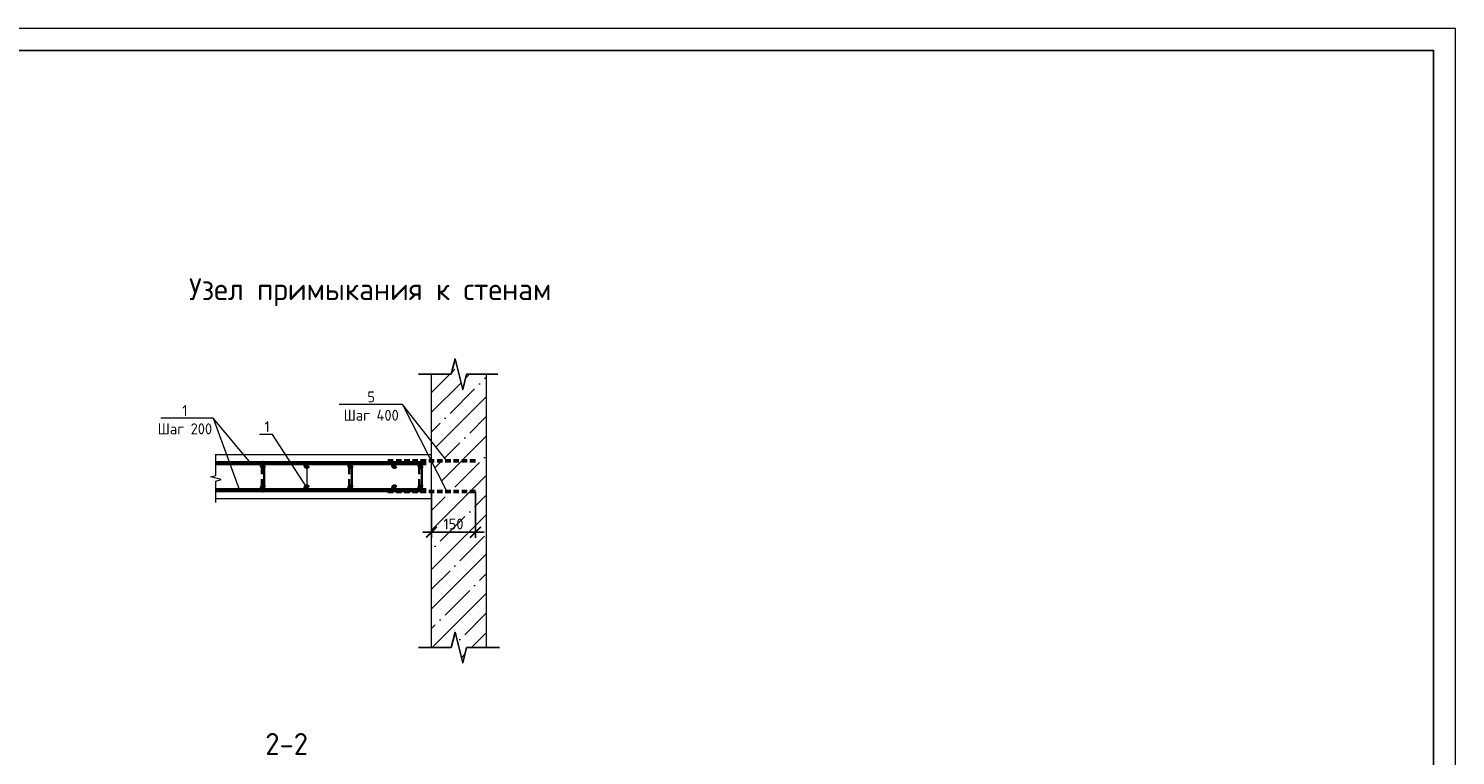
# Model space of a CAD drawing. Header units: millimetres. Extents: x 130535 to 1380046, y -52734 to 121434.
# Tile 32 of 64: x 501503 to 534092, y 17619 to 34210. Entities that reach past the tile are written whole.
import ezdxf
from ezdxf import colors
from ezdxf.entities.mleader import LeaderData, LeaderLine
from ezdxf.enums import TextEntityAlignment as Align
from ezdxf.math import Vec2, Vec3

# ---------------------------------------------------------------- set-up
doc = ezdxf.new("R2010")
doc.units = ezdxf.units.MM
doc.linetypes.add('DASHED2', pattern=[0.375, 0.25, -0.125])
doc.layers.get('DEFPOINTS').update_dxf_attribs({"color": 1, "lineweight": 0})
for name, color, linetype, lineweight in [('Основная 0.35', 200, 'Continuous', 35), ('Основная 0.60', 142, 'Continuous', 60), ('РАЗМЕРЫ', 1, 'Continuous', 9), ('Символы 0.20', 1, 'Continuous', 20), ('Текст 5.00', 82, 'Continuous', 50), ('Тонкая', 81, 'Continuous', 20), ('Тонкая 0.20', 30, 'Continuous', 20), ('ТОНКИЕ', 7, 'Continuous', 9), ('штриховка', 7, 'Continuous', 18)]:
    doc.layers.add(name, color=color, linetype=linetype, lineweight=lineweight)
doc.layers.add('ТОЛСТЫЕ_ОСНОВНЫЕ', color=6, linetype='Continuous')
doc.styles.add('GOST-2.304_Type-B', font='GOST Common.ttf')
doc.dimstyles.new('СПДС', dxfattribs={"dimscale": 100, "dimtxt": 2.5, "dimasz": 2.5, "dimexe": 1.25, "dimexo": 0, "dimtad": 1, "dimdec": 0, "dimtxsty": 'GOST-2.304_Type-B', "dimblk": 'ARCHTICK', "dimcen": 2.5, "dimdle": 2, "dimadec": 0, "dimazin": 2, "dimtfac": 0.75, "dimtdec": 0, "dimtmove": 1, "dimatfit": 3, "dimfxl": 1, "dimtolj": 1, "dimarcsym": 1})

# ---------------------------------------------------------------- blocks, each defined once
blk = doc.blocks.new('*U5')
at = {"layer": 'ТОЛСТЫЕ_ОСНОВНЫЕ', "color": 6}
blk.add_lwpolyline([(20, 5), (589, 5), (589, 415), (20, 415)], close=True, dxfattribs=at)
at = {"layer": 'ТОНКИЕ'}
blk.add_lwpolyline([(0, 0), (594, 0), (594, 420), (0, 420)], close=True, dxfattribs=at)
blk = doc.blocks.new('_None')
blk = doc.blocks.new('_ArchTick')
at = {"color": 0, "linetype": 'ByBlock', "const_width": 0.15}
blk.add_lwpolyline([(-0.5, -0.5), (0.5, 0.5)], dxfattribs=at)
blk = doc.blocks.new('*D589')
at = {"layer": 'DEFPOINTS', "color": 0, "linetype": 'Continuous', "lineweight": 0, "transparency": 16777216}
for p in [(510708, 23639), (511708, 23639), (511708, 22713)]:
    blk.add_point(p, dxfattribs=at)
at = {"layer": 'РАЗМЕРЫ', "color": 0, "linetype": 'Continuous', "lineweight": -2, "transparency": 16777216}
for p, q in [((510708, 23639), (510708, 22588)), ((511708, 23639), (511708, 22588)), ((510508, 22713), (511908, 22713))]:
    blk.add_line(p, q, dxfattribs=at)
at = {"layer": 'РАЗМЕРЫ', "color": 0, "linetype": 'Continuous', "lineweight": -2, "transparency": 16777216, "xscale": 250, "yscale": 250, "zscale": 250, "rotation": 180}
blk.add_blockref('_ArchTick', (510708, 22713), dxfattribs=at)
at = {"layer": 'РАЗМЕРЫ', "color": 0, "linetype": 'Continuous', "lineweight": -2, "transparency": 16777216, "xscale": 250, "yscale": 250, "zscale": 250}
blk.add_blockref('_ArchTick', (511708, 22713), dxfattribs=at)
at = {"layer": 'РАЗМЕРЫ', "color": 0, "linetype": 'Continuous', "lineweight": 0, "transparency": 16777216, "insert": (511208, 22901), "char_height": 250, "attachment_point": 5, "style": 'GOST-2.304_Type-B'}
blk.add_mtext('\\A1;150', dxfattribs=at)

msp = doc.modelspace()

# ---------------------------------------------------------------- hatches: boundary and pattern name
at = {"layer": 'штриховка', "linetype": 'Continuous', "lineweight": 0}
h = msp.add_hatch(dxfattribs=at)
h.set_pattern_fill('ANSI35', color=256, scale=100)
h.set_pattern_definition([(45, (-74606.9, 148679.9), (-449.0128, 449.0128), []), (45, (-74157.9, 148679.9), (-449.0128, 449.0128), [793.75, -158.75, 0, -158.75])])
h.paths.add_polyline_path([(510708.3, 23481.2), (510708.3, 23481.2), (510708.3, 23639.5), (511056.3, 23639.5), (510708.3, 24322.5), (510708.3, 24342), (511056.3, 24342), (510708.3, 24783.5), (510708.3, 26321.2), (511158.3, 26321.2), (511245.8, 26671.2), (511420.8, 25971.2), (511508.3, 26321.2), (511958.3, 26321.2), (511958.3, 20081.2), (511508.3, 20081.2), (511420.8, 19731.2), (511245.8, 20431.2), (511158.3, 20081.2), (510708.3, 20081.2)])

# ---------------------------------------------------------------- linework, layer by layer
at = {"color": 0, "linetype": 'ByBlock', "lineweight": -2}
for p, q in [((510708.3, 26321.2), (510408.3, 26321.2)), ((511158.3, 26321.2), (510708.3, 26321.2)), ((512219.7, 26321.2), (511508.3, 26321.2)), ((510708.3, 20081.2), (510408.3, 20081.2)), ((511158.3, 20081.2), (510708.3, 20081.2)), ((511958.3, 20081.2), (511508.3, 20081.2)), ((511958.3, 20081.2), (512258.3, 20081.2))]:
    msp.add_line(p, q, dxfattribs=at)
at = {"linetype": 'DASHED2', "lineweight": 50, "ltscale": 500}
for p, q in [((509708.3, 24342), (511708.3, 24342)), ((509708.3, 23639.5), (511708.3, 23639.5))]:
    msp.add_line(p, q, dxfattribs=at)
at = {"color": 0, "linetype": 'ByBlock', "lineweight": -2}
for points in [[(511508.3, 26321.2), (511420.8, 25971.2), (511245.8, 26671.2), (511158.3, 26321.2)], [(511508.3, 20081.2), (511420.8, 19731.2), (511245.8, 20431.2), (511158.3, 20081.2)]]:
    msp.add_lwpolyline(points, dxfattribs=at)
at = {"layer": 'Основная 0.35'}
for p, q in [((506828.3, 24291.2), (506828.3, 24041.2)), ((506888.3, 24291.2), (506888.3, 23671.2)), ((508828.3, 24291.2), (508828.3, 24041.2)), ((508888.3, 24291.2), (508888.3, 23671.2)), ((510428.3, 24291.2), (510428.3, 24041.2)), ((510488.3, 24291.2), (510488.3, 23671.2)), ((506828.3, 23671.2), (506828.3, 23921.2)), ((508828.3, 23671.2), (508828.3, 23921.2)), ((510428.3, 23671.2), (510428.3, 23921.2))]:
    msp.add_line(p, q, dxfattribs=at)
for centre, start, end in [((506858.3, 24291.2), 0, 180), ((510458.3, 24291.2), 0, 180), ((506858.3, 23671.2), 180, 0), ((510458.3, 23671.2), 180, 0)]:
    msp.add_arc(centre, 30, start, end, dxfattribs=at)
at = {"layer": 'Основная 0.60'}
for p, q in [((505780.9, 24291.2), (510583.3, 24291.2)), ((505780.9, 23671.2), (510583.3, 23671.2))]:
    msp.add_line(p, q, dxfattribs=at)
for centre in [(506858.3, 24231.2), (507858.3, 24231.2), (508858.3, 24231.2), (509858.3, 24231.2), (510458.3, 24231.2), (506858.3, 23731.2), (507858.3, 23731.2), (508858.3, 23731.2), (509858.3, 23731.2), (510458.3, 23731.2)]:
    msp.add_circle(centre, 30, dxfattribs=at)
at = {"layer": 'РАЗМЕРЫ', "linetype": 'Continuous', "lineweight": 0}
for p, q in [((510044.2, 25626), (511056.3, 23639.5)), ((505722.3, 25314.9), (506322.8, 23671.2))]:
    msp.add_line(p, q, dxfattribs=at)
at = {"layer": 'Символы 0.20'}
for points in [[(505722.3, 25314.9), (504527.7, 25314.9)], [(506581.3, 24291.2), (505722.3, 25314.9)]]:
    msp.add_lwpolyline(points, dxfattribs=at)
at = {"layer": 'Тонкая'}
msp.add_lwpolyline([(505780.9, 23393), (505780.9, 23468), (505780.9, 23882.7), (505905.9, 23914), (505655.9, 23976.5), (505780.9, 24007.7), (505780.9, 24422.5), (505780.9, 24497.5)], dxfattribs=at)
at = {"layer": 'Тонкая 0.20', "ltscale": 6}
for p, q in [((510708.3, 20081.2), (510708.3, 26321.2)), ((511958.3, 26321.2), (511958.3, 20081.2))]:
    msp.add_line(p, q, dxfattribs=at)
at = {"layer": 'Тонкая 0.20'}
for points in [[(510708.3, 24481.2), (505780.9, 24481.2)], [(505780.9, 23481.2), (510708.3, 23481.2), (510708.3, 24481.2)]]:
    msp.add_lwpolyline(points, dxfattribs=at)

# ---------------------------------------------------------------- block references
at = {"xscale": 100, "yscale": 100, "zscale": 100}
msp.add_blockref('*U5', (474692.4, -7790.1), dxfattribs=at)
msp.add_blockref('*U5', (474692.4, -7790.1), dxfattribs=at)

# ---------------------------------------------------------------- texts
at = {"layer": 'Символы 0.20', "insert": (505075.2, 25614.9), "char_height": 250, "attachment_point": 2, "style": 'GOST-2.304_Type-B'}
msp.add_mtext('1\\PШаг 200', dxfattribs=at)
at = {"layer": 'Текст 5.00', "style": 'GOST-2.304_Type-B'}
msp.add_text('2-2', height=500, dxfattribs=at).set_placement((507398.6, 17880.7), align=Align.MIDDLE_CENTER)
at = {"layer": 'ТОНКИЕ', "linetype": 'Continuous', "lineweight": 0, "style": 'GOST-2.304_Type-B'}
msp.add_text('Узел примыкания к стенам', height=500, dxfattribs=at).set_placement((509307.2, 28261.2), align=Align.MIDDLE_CENTER)

# ---------------------------------------------------------------- dimensions: what is measured, and where the dimension line sits
at = {"layer": 'РАЗМЕРЫ', "linetype": 'Continuous', "lineweight": 0}
dim = msp.add_linear_dim(base=(511708.3, 22713.2), p1=(510708.3, 23639.5), p2=(511708.3, 23639.5), text='150', dimstyle='СПДС', dxfattribs=at)
dim.commit()
dim.dimension.update_dxf_attribs({"geometry": '*D589', "text_midpoint": (511208.3, 22900.7)})

# ---------------------------------------------------------------- leaders
at = {"layer": 'Символы 0.20'}
ml = msp.add_multileader_mtext('Standard', dxfattribs=at)
ml.set_content('5\\PШаг 400', color=256, style='GOST-2.304_Type-B')
ml.set_leader_properties(color=256, linetype='ByLayer', lineweight=-1)
ml.set_arrow_properties(name='NONE')
ml.build(insert=Vec2(0, 0))
ml.multileader.update_dxf_attribs({"text_left_attachment_type": 6, "text_right_attachment_type": 6, "dogleg_length": 1, "arrow_head_size": 18, "scale": 20})
ctx = ml.context
ctx.base_point, ctx.scale, ctx.char_height, ctx.arrow_head_size, ctx.landing_gap_size, ctx.plane_origin = Vec3(508715.6, 25626), 20, 250, 18, 9, Vec3(511189.7, 25750.7)
ctx.left_attachment, ctx.right_attachment, ctx.text_align_type = 6, 6, 1
notes = []
notes.append((ctx, [(0, (1, 1, 0), (510044.2, 25626), (-1, 0), 100, [(0, [(511056.3, 24342)], 0, [])])]))
ctx.mtext.insert, ctx.mtext.alignment, ctx.mtext.flow_direction = Vec3(509329.9, 25926), 2, 5
ml = msp.add_multileader_mtext('Standard', dxfattribs=at)
ml.set_content('1', color=256, style='GOST-2.304_Type-B')
ml.set_leader_properties(color=256, linetype='ByLayer', lineweight=-1)
ml.set_arrow_properties(name='NONE')
ml.build(insert=Vec2(0, 0))
ml.multileader.update_dxf_attribs({"text_left_attachment_type": 6, "text_right_attachment_type": 6, "dogleg_length": 1, "arrow_head_size": 18, "scale": 20})
ctx = ml.context
ctx.base_point, ctx.scale, ctx.char_height, ctx.arrow_head_size, ctx.landing_gap_size, ctx.plane_origin = Vec3(506883.7, 24947.1), 20, 250, 18, 9, Vec3(509325, 29101.2)
ctx.left_attachment, ctx.right_attachment = 6, 6
notes.append((ctx, [(0, (1, 1, 0), (507076.7, 24947.1), (-1, 0), 100, [(1, [(507858.3, 24231.2), (507858.3, 23731.2)], 0, [])])]))
ctx.mtext.insert, ctx.mtext.width, ctx.mtext.flow_direction = Vec3(506892.7, 25247.1), 28.429, 5
for ctx, leaders in notes:
    for number, flags, end, landing, length, lines in leaders:
        leader = LeaderData()
        leader.index, (leader.has_last_leader_line, leader.has_dogleg_vector, leader.attachment_direction) = number, flags
        leader.last_leader_point, leader.dogleg_vector, leader.dogleg_length = Vec3(end), Vec3(landing), length
        for number, points, colour, breaks in lines:
            line = LeaderLine()
            line.index, line.vertices, line.color, line.breaks = number, Vec3.list(points), colors.encode_raw_color(colour), breaks
            leader.lines.append(line)
        ctx.leaders.append(leader)

doc.saveas('drawing.dxf')
